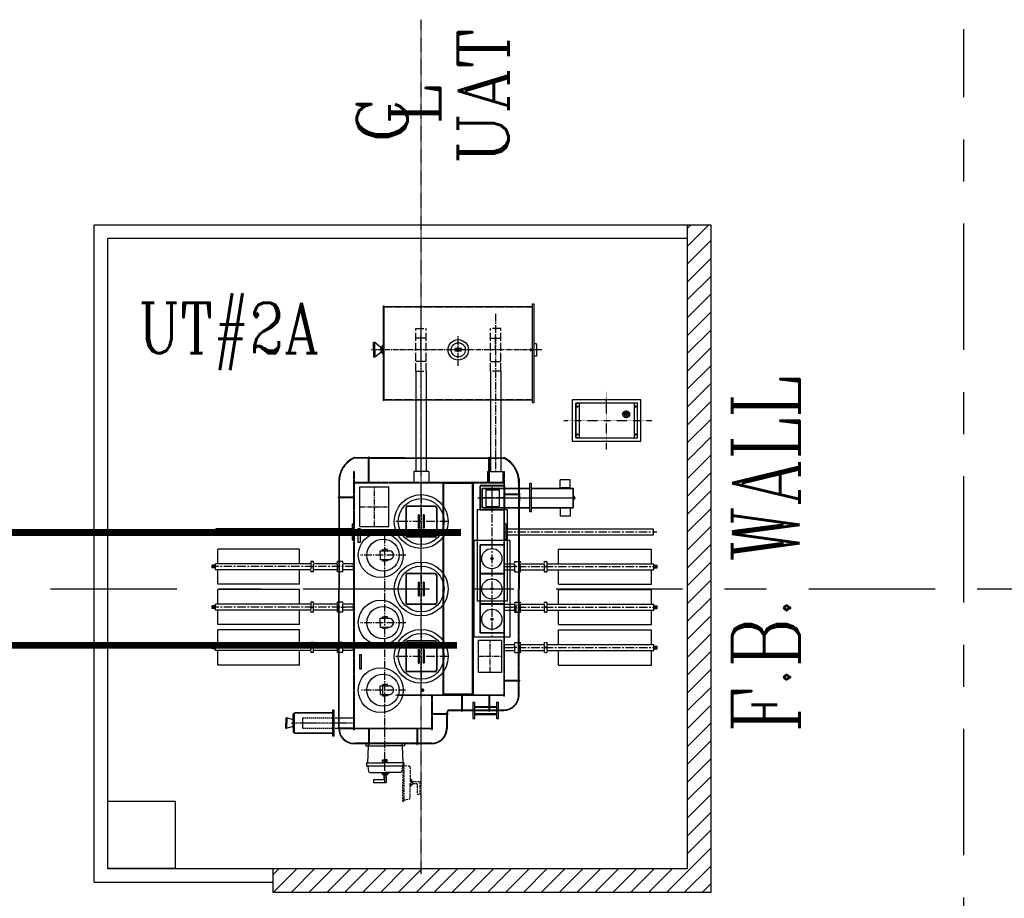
# Model space of a CAD drawing. Header units: inches. Extents: x -341304 to 31571016, y -692717 to 2132253.
# Tile 163 of 256: x 541203 to 555809, y -284074 to -271035. Entities that reach past the tile are written whole.
import ezdxf
from ezdxf.enums import TextEntityAlignment as Align

# ---------------------------------------------------------------- set-up
doc = ezdxf.new("R2010")
doc.units = ezdxf.units.IN
doc.header["$MEASUREMENT"] = 0
for name, pattern in [('0', [0]), ('ACAD_ISO02W100', [15, 12, -3]), ('CENTER', [2, 1.25, -0.25, 0.25, -0.25]), ('CENTER2', [1.125, 0.75, -0.125, 0.125, -0.125]), ('CENTERX2', [4, 2.5, -0.5, 0.5, -0.5]), ('CENTRE', [1.5, 0.75, -0.25, 0.25, -0.25]), ('DASHDOT', [1, 0.5, -0.25, 0, -0.25]), ('DASHED', [0.75, 0.5, -0.25]), ('DASHED2', [0.375, 0.25, -0.125]), ('PHANTOM2', [1.25, 0.625, -0.125, 0.125, -0.125, 0.125, -0.125])]:
    doc.linetypes.add(name, pattern=pattern)
for name, color, linetype in [('1', 7, 'Continuous'), ('NGR', 3, 'Continuous'), ('STN_TR', 1, 'Continuous')]:
    doc.layers.add(name, color=color, linetype=linetype)
doc.styles.add('ROMANC', font='ROMANC.SHX')

# ---------------------------------------------------------------- blocks, each defined once
blk = doc.blocks.new('NGR')
at = {"layer": 'NGR', "color": 230, "linetype": 'CENTER2', "ltscale": 0.2}
for p, q in [((0, 429), (0, -427)), ((636, 0), (-670, 0))]:
    blk.add_line(p, q, dxfattribs=at)
at = {"layer": 'NGR', "color": 230}
for p, q in [((-352, -92), (-228, -92)), ((-292, -146), (-292, -35))]:
    blk.add_line(p, q, dxfattribs=at)
for points in [[(-508, -308), (508, -308), (508, 308), (-508, 308)], [(-458, -258), (458, -258), (458, 258), (-458, 258)], [(-458, -258), (-408, -258), (-408, 258), (-458, 258)], [(458, -258), (408, -258), (408, 258), (458, 258)]]:
    blk.add_lwpolyline(points, close=True, dxfattribs=at)
for centre, radius in [((-433, 208), 11.8), ((433, 208), 11.8), ((-292, -92), 50.5), ((-292, -92), 30.5), ((-292, -92), 6.01), ((-433, -208), 11.8), ((433, -208), 11.8)]:
    blk.add_circle(centre, radius, dxfattribs=at)
blk = doc.blocks.new('A$C71295BC6')
at = {"color": 230}
for p, q in [((-560, 2799), (-560, 4200)), ((-560, 4200), (-551, 4200)), ((-551, 2799), (-551, 4200)), ((-551, 4192), (1651, 4192)), ((1651, 2767), (1651, 4232)), ((1651, 4232), (1672, 4232)), ((1672, 4232), (1672, 2767)), ((-707, 3548), (-707, 3658)), ((-686, 3658), (-707, 3658)), ((-687, 3548), (-687, 3658)), ((-601, 3585), (-686, 3658)), ((-707, 3548), (-707, 3438)), ((-687, 3548), (-687, 3438)), ((-601, 3511), (-686, 3438)), ((-581, 3585), (-601, 3585)), ((-581, 3511), (-601, 3511)), ((-600, 3548), (-600, 3585)), ((-600, 3548), (-600, 3511)), ((-581, 3548), (-581, 3606)), ((-560, 3606), (-581, 3606)), ((-581, 3548), (-581, 3490)), ((-560, 3606), (-560, 3490)), ((1628, 3530), (1628, 3568)), ((1711, 3640), (1672, 3640)), ((1711, 3640), (1711, 3456)), ((-686, 3438), (-707, 3438)), ((-560, 3490), (-581, 3490)), ((1711, 3456), (1672, 3456)), ((-80, 3233), (-80, 1743)), ((74, 3233), (74, 1743)), ((1026, 3233), (1026, 1743)), ((1180, 3233), (1180, 1743)), ((-560, 2799), (-551, 2799)), ((-551, 2807), (1651, 2807)), ((1651, 2767), (1672, 2767)), ((-249, 1948), (-821, 1948)), ((-783, 1583), (-783, 1958)), ((-773, 1583), (-773, 1958)), ((1003, 1583), (1003, 1958)), ((1013, 1583), (1013, 1958)), ((1094, 1948), (1215, 1948)), ((-1003, 1743), (-995, 1743)), ((114, 1743), (-109, 1743)), ((-109, 1743), (-109, 1583)), ((114, 1743), (114, 1583)), ((986, 1743), (1209, 1743)), ((986, 1743), (986, 1583)), ((1209, 1743), (1209, 1583)), ((1225, 1743), (1233, 1743)), ((1453, 1633), (1453, 1413)), ((2060, 1500), (2060, 1618)), ((2212, 1618), (2060, 1618)), ((2212, 1500), (2212, 1618)), ((-1223, 1583), (-1223, 1363)), ((325, -1563), (325, 1563)), ((775, 1563), (325, 1563)), ((337, -1575), (337, 1575)), ((763, 1575), (337, 1575)), ((763, -1575), (763, 1575)), ((775, -1563), (775, 1563)), ((904, 1208), (904, 1492)), ((910, 1202), (910, 1498)), ((961, 1471), (961, 1226)), ((961, 1471), (1156, 1471)), ((1156, 1471), (1156, 1226)), ((1612, 1143), (1612, 1565)), ((1635, 1565), (1612, 1565)), ((1635, 1143), (1635, 1565)), ((2212, 1500), (2060, 1500)), ((2253, 1202), (2253, 1498)), ((2260, 1208), (2260, 1492)), ((-1003, 1363), (-1233, 1363)), ((-1233, 1363), (-1233, 1353)), ((-1003, 1353), (-1233, 1353)), ((-1223, 1353), (-1223, 0)), ((1233, 1413), (1463, 1413)), ((1233, 1403), (1463, 1403)), ((1453, 1403), (1453, 1302)), ((1460, 1398), (1453, 1398)), ((1453, 1353), (1453, 0)), ((1460, 1381), (1460, 1398)), ((1460, 1381), (1460, 1302)), ((1463, 1413), (1463, 1403)), ((2273, 1370), (2259, 1370)), ((2259, 1333), (2273, 1333)), ((2273, 1333), (2273, 1370)), ((-230, 1205), (-230, 795)), ((-225, 1205), (-225, 795)), ((200, 1230), (-205, 1230)), ((205, 1225), (-205, 1225)), ((225, 1205), (225, 795)), ((230, 1205), (230, 795)), ((961, 1226), (1156, 1226)), ((1460, 1302), (1453, 1302)), ((2212, 1200), (2060, 1200)), ((2060, 1200), (2060, 1082)), ((2212, 1200), (2212, 1082)), ((-46, 1100), (-46, 900)), ((-46, 1100), (-28, 1100)), ((-28, 1100), (-28, 900)), ((28, 1100), (28, 900)), ((46, 1100), (28, 1100)), ((46, 1100), (46, 900)), ((1635, 1143), (1612, 1143)), ((2212, 1082), (2060, 1082)), ((-1632, 890), (-3048, 890)), ((-1632, 890), (-3048, 890)), ((-3048, 801), (-3048, 890)), ((-3048, 801), (-3048, 890)), ((-1632, 890), (-3048, 890)), ((-1632, 890), (-3048, 890)), ((-3048, 801), (-3048, 890)), ((-3048, 801), (-3048, 890)), ((-1024, 890), (-1632, 890)), ((-1024, 965), (-1003, 965)), ((-46, 900), (-28, 900)), ((46, 900), (28, 900)), ((1254, 965), (1233, 965)), ((1254, 890), (1826, 890)), ((1254, 890), (1826, 890)), ((1254, 890), (1826, 890)), ((1254, 890), (1862, 890)), ((1862, 890), (3448, 890)), ((1862, 890), (3448, 890)), ((1862, 890), (3448, 890)), ((1862, 890), (3448, 890)), ((3448, 801), (3448, 890)), ((3448, 801), (3448, 890)), ((3448, 801), (3448, 890)), ((3448, 801), (3448, 890)), ((-1632, 801), (-3048, 801)), ((-1632, 801), (-3048, 801)), ((-1632, 801), (-3048, 801)), ((-1632, 801), (-3048, 801)), ((-1024, 801), (-1632, 801)), ((205, 775), (-205, 775)), ((205, 770), (-205, 770)), ((1254, 801), (1826, 801)), ((1254, 801), (1826, 801)), ((1254, 801), (1826, 801)), ((1254, 801), (1862, 801)), ((1862, 801), (3448, 801)), ((1862, 801), (3448, 801)), ((1862, 801), (3448, 801)), ((1862, 801), (3448, 801)), ((-3019, 375), (-3019, 591)), ((-3019, 375), (-3019, 591)), ((-1807, 591), (-3019, 591)), ((-3019, 375), (-3019, 591)), ((-1807, 375), (-1807, 591)), ((-1024, 727), (-1003, 727)), ((-576, 566), (-576, 586)), ((-576, 586), (-538, 586)), ((-500, 586), (-538, 586)), ((-500, 566), (-500, 586)), ((1254, 727), (1233, 727)), ((2037, 375), (2037, 591)), ((2037, 591), (3419, 591)), ((3419, 375), (3419, 591)), ((3419, 375), (3419, 591)), ((3419, 375), (3419, 591)), ((-608, 567), (-476, 567)), ((-608, 502), (-608, 567)), ((-608, 502), (-608, 437)), ((-3052, 351), (-3100, 351)), ((-3100, 311), (-3100, 351)), ((-3100, 311), (-3100, 351)), ((-3052, 351), (-3100, 351)), ((-3052, 351), (-3100, 351)), ((-3100, 311), (-3100, 351)), ((-3100, 311), (-3100, 351)), ((-3052, 351), (-3100, 351)), ((-3052, 311), (-3100, 311)), ((-3052, 311), (-3100, 311)), ((-3052, 311), (-3100, 311)), ((-3052, 311), (-3100, 311)), ((-1636, 375), (-3052, 375)), ((-1636, 375), (-3052, 375)), ((-3052, 286), (-3052, 375)), ((-3052, 286), (-3052, 375)), ((-1636, 375), (-3052, 375)), ((-1636, 375), (-3052, 375)), ((-3052, 286), (-3052, 375)), ((-3052, 286), (-3052, 375)), ((-1622, 406), (-1616, 406)), ((-1243, 375), (-1600, 375)), ((-1243, 375), (-1600, 375)), ((-1243, 375), (-1600, 375)), ((-1243, 375), (-1600, 375)), ((-1003, 375), (-1161, 375)), ((-1003, 375), (-1161, 375)), ((-1003, 375), (-1161, 375)), ((-1003, 375), (-1161, 375)), ((-1003, 286), (-1003, 375)), ((-608, 437), (-476, 437)), ((-576, 437), (-576, 418)), ((-576, 418), (-538, 418)), ((-500, 418), (-538, 418)), ((-500, 437), (-500, 418)), ((1233, 375), (1391, 375)), ((1233, 375), (1391, 375)), ((1233, 375), (1391, 375)), ((1233, 375), (1391, 375)), ((1233, 286), (1233, 375)), ((1473, 375), (1830, 375)), ((1473, 375), (1830, 375)), ((1473, 375), (1830, 375)), ((1473, 375), (1830, 375)), ((1852, 406), (1846, 406)), ((1866, 375), (3452, 375)), ((1866, 375), (3452, 375)), ((1866, 375), (3452, 375)), ((1866, 375), (3452, 375)), ((3452, 286), (3452, 375)), ((3452, 286), (3452, 375)), ((3452, 286), (3452, 375)), ((3452, 286), (3452, 375)), ((3452, 351), (3500, 351)), ((3452, 351), (3500, 351)), ((3452, 351), (3500, 351)), ((3452, 351), (3500, 351)), ((3452, 311), (3500, 311)), ((3452, 311), (3500, 311)), ((3452, 311), (3500, 311)), ((3452, 311), (3500, 311)), ((3500, 311), (3500, 351)), ((3500, 311), (3500, 351)), ((3500, 311), (3500, 351)), ((3500, 311), (3500, 351)), ((-1636, 286), (-3052, 286)), ((-1636, 286), (-3052, 286)), ((-1636, 286), (-3052, 286)), ((-1636, 286), (-3052, 286)), ((-3019, 71), (-3019, 286)), ((-3019, 71), (-3019, 286)), ((-3019, 71), (-3019, 286)), ((-1807, 71), (-1807, 286)), ((-1622, 256), (-1616, 256)), ((-1243, 286), (-1600, 286)), ((-1243, 286), (-1600, 286)), ((-1243, 286), (-1600, 286)), ((-1243, 286), (-1600, 286)), ((-1003, 286), (-1161, 286)), ((-1003, 286), (-1161, 286)), ((-1003, 286), (-1161, 286)), ((-1003, 286), (-1161, 286)), ((-230, 205), (-230, -205)), ((-225, 205), (-225, -205)), ((200, 230), (-205, 230)), ((205, 225), (-205, 225)), ((225, 205), (225, -205)), ((230, 205), (230, -205)), ((1225, 229), (875, 229)), ((1225, 221), (875, 221)), ((1233, 286), (1391, 286)), ((1233, 286), (1391, 286)), ((1233, 286), (1391, 286)), ((1233, 286), (1391, 286)), ((1473, 286), (1830, 286)), ((1473, 286), (1830, 286)), ((1473, 286), (1830, 286)), ((1473, 286), (1830, 286)), ((1852, 256), (1846, 256)), ((1866, 286), (3452, 286)), ((1866, 286), (3452, 286)), ((1866, 286), (3452, 286)), ((1866, 286), (3452, 286)), ((2037, 71), (2037, 286)), ((3419, 71), (3419, 286)), ((3419, 71), (3419, 286)), ((3419, 71), (3419, 286)), ((-1807, 71), (-3019, 71)), ((-1807, 71), (-3019, 71)), ((-1807, 71), (-3019, 71)), ((-46, 100), (-46, -100)), ((-46, 100), (-28, 100)), ((-28, 100), (-28, -100)), ((28, 100), (28, -100)), ((46, 100), (28, 100)), ((46, 100), (46, -100)), ((2037, 71), (3419, 71)), ((2037, 71), (3419, 71)), ((2037, 71), (3419, 71)), ((-3019, -225), (-3019, -9)), ((-3019, -225), (-3019, -9)), ((-1807, -9), (-3019, -9)), ((-3019, -225), (-3019, -9)), ((-1807, -225), (-1807, -9)), ((-1223, -2067), (-1223, 0)), ((-46, -100), (-28, -100)), ((46, -100), (28, -100)), ((1453, -1353), (1453, 0)), ((2037, -225), (2037, -9)), ((2037, -9), (3419, -9)), ((3419, -225), (3419, -9)), ((3419, -225), (3419, -9)), ((3419, -225), (3419, -9)), ((-3052, -249), (-3100, -249)), ((-3100, -289), (-3100, -249)), ((-3100, -289), (-3100, -249)), ((-3052, -249), (-3100, -249)), ((-3052, -249), (-3100, -249)), ((-3100, -289), (-3100, -249)), ((-3100, -289), (-3100, -249)), ((-3052, -249), (-3100, -249)), ((-3052, -289), (-3100, -289)), ((-3052, -289), (-3100, -289)), ((-3052, -289), (-3100, -289)), ((-3052, -289), (-3100, -289)), ((-1636, -225), (-3052, -225)), ((-1636, -225), (-3052, -225)), ((-3052, -314), (-3052, -225)), ((-3052, -314), (-3052, -225)), ((-1636, -225), (-3052, -225)), ((-1636, -225), (-3052, -225)), ((-3052, -314), (-3052, -225)), ((-3052, -314), (-3052, -225)), ((-1622, -194), (-1616, -194)), ((-1243, -225), (-1600, -225)), ((-1243, -225), (-1600, -225)), ((-1243, -225), (-1600, -225)), ((-1243, -225), (-1600, -225)), ((-1003, -225), (-1161, -225)), ((-1003, -225), (-1161, -225)), ((-1003, -225), (-1161, -225)), ((-1003, -225), (-1161, -225)), ((-1003, -314), (-1003, -225)), ((205, -225), (-205, -225)), ((205, -230), (-205, -230)), ((1225, -221), (875, -221)), ((1225, -229), (875, -229)), ((1233, -225), (1391, -225)), ((1233, -225), (1391, -225)), ((1233, -225), (1391, -225)), ((1233, -225), (1391, -225)), ((1233, -314), (1233, -225)), ((1473, -225), (1830, -225)), ((1473, -225), (1830, -225)), ((1473, -225), (1830, -225)), ((1473, -225), (1830, -225)), ((1852, -194), (1846, -194)), ((1866, -225), (3452, -225)), ((1866, -225), (3452, -225)), ((1866, -225), (3452, -225)), ((1866, -225), (3452, -225)), ((3452, -314), (3452, -225)), ((3452, -314), (3452, -225)), ((3452, -314), (3452, -225)), ((3452, -314), (3452, -225)), ((3452, -249), (3500, -249)), ((3452, -249), (3500, -249)), ((3452, -249), (3500, -249)), ((3452, -249), (3500, -249)), ((3452, -289), (3500, -289)), ((3452, -289), (3500, -289)), ((3452, -289), (3500, -289)), ((3452, -289), (3500, -289)), ((3500, -289), (3500, -249)), ((3500, -289), (3500, -249)), ((3500, -289), (3500, -249)), ((3500, -289), (3500, -249)), ((-1636, -314), (-3052, -314)), ((-1636, -314), (-3052, -314)), ((-1636, -314), (-3052, -314)), ((-1636, -314), (-3052, -314)), ((-3019, -529), (-3019, -314)), ((-3019, -529), (-3019, -314)), ((-3019, -529), (-3019, -314)), ((-1807, -529), (-1807, -314)), ((-1622, -344), (-1616, -344)), ((-1243, -314), (-1600, -314)), ((-1243, -314), (-1600, -314)), ((-1243, -314), (-1600, -314)), ((-1243, -314), (-1600, -314)), ((-1003, -314), (-1161, -314)), ((-1003, -314), (-1161, -314)), ((-1003, -314), (-1161, -314)), ((-1003, -314), (-1161, -314)), ((-608, -435), (-476, -435)), ((-608, -500), (-608, -435)), ((-576, -416), (-538, -416)), ((-576, -436), (-576, -416)), ((-500, -416), (-538, -416)), ((-500, -436), (-500, -416)), ((1233, -314), (1391, -314)), ((1233, -314), (1391, -314)), ((1233, -314), (1391, -314)), ((1233, -314), (1391, -314)), ((1473, -314), (1830, -314)), ((1473, -314), (1830, -314)), ((1473, -314), (1830, -314)), ((1473, -314), (1830, -314)), ((1852, -344), (1846, -344)), ((1866, -314), (3452, -314)), ((1866, -314), (3452, -314)), ((1866, -314), (3452, -314)), ((1866, -314), (3452, -314)), ((2037, -529), (2037, -314)), ((3419, -529), (3419, -314)), ((3419, -529), (3419, -314)), ((3419, -529), (3419, -314)), ((-1807, -529), (-3019, -529)), ((-1807, -529), (-3019, -529)), ((-1807, -529), (-3019, -529)), ((-608, -500), (-608, -565)), ((-608, -565), (-476, -565)), ((-576, -565), (-576, -584)), ((-576, -584), (-538, -584)), ((-500, -584), (-538, -584)), ((-500, -565), (-500, -584)), ((2037, -529), (3419, -529)), ((2037, -529), (3419, -529)), ((2037, -529), (3419, -529)), ((-3019, -825), (-3019, -609)), ((-3019, -825), (-3019, -609)), ((-1807, -609), (-3019, -609)), ((-3019, -825), (-3019, -609)), ((-1807, -825), (-1807, -609)), ((2037, -825), (2037, -609)), ((2037, -609), (3419, -609)), ((3419, -825), (3419, -609)), ((3419, -825), (3419, -609)), ((3419, -825), (3419, -609)), ((-3052, -849), (-3100, -849)), ((-3100, -889), (-3100, -849)), ((-3100, -889), (-3100, -849)), ((-3052, -849), (-3100, -849)), ((-3052, -849), (-3100, -849)), ((-3100, -889), (-3100, -849)), ((-3100, -889), (-3100, -849)), ((-3052, -849), (-3100, -849)), ((-1636, -825), (-3052, -825)), ((-1636, -825), (-3052, -825)), ((-3052, -914), (-3052, -825)), ((-3052, -914), (-3052, -825)), ((-1636, -825), (-3052, -825)), ((-1636, -825), (-3052, -825)), ((-3052, -914), (-3052, -825)), ((-3052, -914), (-3052, -825)), ((-1622, -794), (-1616, -794)), ((-1243, -825), (-1600, -825)), ((-1243, -825), (-1600, -825)), ((-1243, -825), (-1600, -825)), ((-1243, -825), (-1600, -825)), ((-1003, -825), (-1161, -825)), ((-1003, -825), (-1161, -825)), ((-1003, -825), (-1161, -825)), ((-1003, -825), (-1161, -825)), ((-1003, -914), (-1003, -825)), ((-230, -795), (-230, -1205)), ((-225, -795), (-225, -1205)), ((200, -770), (-205, -770)), ((205, -775), (-205, -775)), ((225, -795), (225, -1205)), ((230, -795), (230, -1205)), ((1233, -825), (1391, -825)), ((1233, -825), (1391, -825)), ((1233, -825), (1391, -825)), ((1233, -825), (1391, -825)), ((1233, -914), (1233, -825)), ((1473, -825), (1830, -825)), ((1473, -825), (1830, -825)), ((1473, -825), (1830, -825)), ((1473, -825), (1830, -825)), ((1866, -825), (3452, -825)), ((1866, -825), (3452, -825)), ((1866, -825), (3452, -825)), ((1866, -825), (3452, -825)), ((3452, -914), (3452, -825)), ((3452, -914), (3452, -825)), ((3452, -914), (3452, -825)), ((3452, -914), (3452, -825)), ((3452, -849), (3500, -849)), ((3452, -849), (3500, -849)), ((3452, -849), (3500, -849)), ((3452, -849), (3500, -849)), ((3500, -889), (3500, -849)), ((3500, -889), (3500, -849)), ((3500, -889), (3500, -849)), ((3500, -889), (3500, -849)), ((-3052, -889), (-3100, -889)), ((-3052, -889), (-3100, -889)), ((-3052, -889), (-3100, -889)), ((-3052, -889), (-3100, -889)), ((-1636, -914), (-3052, -914)), ((-1636, -914), (-3052, -914)), ((-1636, -914), (-3052, -914)), ((-1636, -914), (-3052, -914)), ((-3019, -1129), (-3019, -914)), ((-3019, -1129), (-3019, -914)), ((-3019, -1129), (-3019, -914)), ((-1807, -1129), (-1807, -914)), ((-1622, -944), (-1616, -944)), ((-1243, -914), (-1600, -914)), ((-1243, -914), (-1600, -914)), ((-1243, -914), (-1600, -914)), ((-1243, -914), (-1600, -914)), ((-1003, -914), (-1161, -914)), ((-1003, -914), (-1161, -914)), ((-1003, -914), (-1161, -914)), ((-1003, -914), (-1161, -914)), ((-46, -900), (-46, -1100)), ((-46, -900), (-28, -900)), ((-28, -900), (-28, -1100)), ((28, -900), (28, -1100)), ((46, -900), (28, -900)), ((46, -900), (46, -1100)), ((1233, -914), (1391, -914)), ((1233, -914), (1391, -914)), ((1233, -914), (1391, -914)), ((1233, -914), (1391, -914)), ((1473, -914), (1830, -914)), ((1473, -914), (1830, -914)), ((1473, -914), (1830, -914)), ((1473, -914), (1830, -914)), ((1866, -914), (3452, -914)), ((1866, -914), (3452, -914)), ((1866, -914), (3452, -914)), ((1866, -914), (3452, -914)), ((2037, -1129), (2037, -914)), ((3419, -1129), (3419, -914)), ((3419, -1129), (3419, -914)), ((3419, -1129), (3419, -914)), ((3452, -889), (3500, -889)), ((3452, -889), (3500, -889)), ((3452, -889), (3500, -889)), ((3452, -889), (3500, -889)), ((-1807, -1129), (-3019, -1129)), ((-1807, -1129), (-3019, -1129)), ((-1807, -1129), (-3019, -1129)), ((-46, -1100), (-28, -1100)), ((46, -1100), (28, -1100)), ((2037, -1129), (3419, -1129)), ((2037, -1129), (3419, -1129)), ((2037, -1129), (3419, -1129)), ((205, -1225), (-205, -1225)), ((205, -1230), (-205, -1230)), ((64, -1225), (76, -1225)), ((-608, -1502), (-608, -1437)), ((-608, -1437), (-476, -1437)), ((-576, -1418), (-538, -1418)), ((-576, -1438), (-576, -1418)), ((-500, -1418), (-538, -1418)), ((-500, -1438), (-500, -1418)), ((1233, -1353), (1463, -1353)), ((1233, -1363), (1463, -1363)), ((1453, -1583), (1453, -1363)), ((1463, -1363), (1463, -1353)), ((-608, -1502), (-608, -1567)), ((-608, -1567), (-476, -1567)), ((-576, -1567), (-576, -1586)), ((-576, -1586), (-538, -1586)), ((-500, -1586), (-538, -1586)), ((-500, -1567), (-500, -1586)), ((17, -1475), (17, -1527)), ((775, -1563), (325, -1563)), ((763, -1575), (337, -1575)), ((600, -1583), (600, -1813)), ((610, -1583), (610, -1813)), ((1003, -1583), (1003, -1813)), ((1013, -1583), (1013, -1813)), ((1233, -1598), (1225, -1598)), ((-1901, -1990), (-1901, -1852)), ((-1881, -1838), (-1310, -1838)), ((-1881, -1838), (-1310, -1838)), ((-1881, -2142), (-1881, -1838)), ((-1881, -2142), (-1881, -1838)), ((-1310, -1840), (-1881, -1840)), ((-1310, -2183), (-1310, -1797)), ((-1310, -2183), (-1310, -1797)), ((-1289, -1797), (-1310, -1797)), ((-1289, -2183), (-1289, -1797)), ((-1289, -2183), (-1289, -1797)), ((163, -1848), (393, -1848)), ((163, -1858), (383, -1858)), ((383, -1848), (383, -1846)), ((383, -1858), (393, -1858)), ((-2006, -1915), (-2006, -1990)), ((-2006, -2065), (-2006, -1990)), ((-1901, -1940), (-1995, -1915)), ((-1995, -1915), (-1995, -1990)), ((-1995, -2065), (-1995, -1990)), ((-1901, -2040), (-1995, -2065)), ((-1901, -1915), (-1901, -1990)), ((-1901, -1990), (-1901, -2128)), ((-1901, -2065), (-1901, -1990)), ((-1755, -2065), (-1755, -1915)), ((-1263, -1915), (-1003, -1915)), ((775, -1923), (796, -1923)), ((-1310, -2140), (-1881, -2140)), ((-1881, -2142), (-1310, -2142)), ((-1289, -2183), (-1310, -2183)), ((-1289, -2183), (-1310, -2183)), ((-1269, -2065), (-1003, -2065)), ((-1003, -2067), (-1233, -2067)), ((-1233, -2077), (-1233, -2067)), ((-1003, -2077), (-1233, -2077)), ((-1223, -2078), (-1223, -2077)), ((-995, -2093), (-1003, -2093)), ((-783, -2078), (-783, -2308)), ((-773, -2078), (-773, -2308)), ((-67, -2078), (-67, -2308)), ((-57, -2078), (-57, -2308)), ((163, -2093), (155, -2093)), ((-249, -2298), (-821, -2298)), ((-821, -2298), (-821, -2326)), ((-821, -2326), (-535, -2326)), ((-785, -2326), (-796, -2582)), ((-785, -2298), (-785, -2326)), ((-249, -2326), (-535, -2326)), ((-285, -2298), (-285, -2326)), ((-284, -2326), (-274, -2582)), ((-249, -2298), (-249, -2326)), ((-67, -2308), (-57, -2308)), ((163, -2298), (-57, -2298)), ((-811, -2582), (-535, -2582)), ((-811, -2582), (-811, -2613)), ((-811, -2616), (-811, -2631)), ((-572, -2537), (-538, -2537)), ((-572, -2582), (-572, -2537)), ((-504, -2537), (-538, -2537)), ((-258, -2582), (-535, -2582)), ((-504, -2582), (-504, -2537)), ((-275, -2631), (-811, -2631)), ((-793, -2631), (-780, -2707)), ((-758, -2726), (-535, -2726)), ((-583, -2726), (-583, -2742)), ((-583, -2742), (-536, -2742)), ((-564, -2742), (-564, -2758)), ((-564, -2758), (-536, -2758)), ((-551, -2831), (-551, -2758)), ((-536, -2758), (-506, -2758)), ((-312, -2726), (-535, -2726)), ((-486, -2742), (-534, -2742)), ((-519, -2758), (-519, -2874)), ((-506, -2742), (-506, -2758)), ((-486, -2726), (-486, -2742)), ((-551, -2831), (-709, -2831)), ((-709, -2831), (-709, -2874)), ((-709, -2874), (-519, -2874))]:
    blk.add_line(p, q, dxfattribs=at)
at = {"color": 230, "linetype": 'ACAD_ISO02W100', "ltscale": 10}
for p, q in [((-551, 4188), (1651, 4188)), ((-80, 3233), (-80, 3863)), ((-80, 3863), (74, 3863)), ((74, 3233), (74, 3863)), ((1026, 3233), (1026, 3863)), ((1180, 3863), (1026, 3863)), ((1180, 3233), (1180, 3863)), ((-80, 3233), (74, 3233)), ((1180, 3233), (1026, 3233)), ((-551, 2811), (1651, 2811))]:
    blk.add_line(p, q, dxfattribs=at)
at = {"color": 230, "linetype": 'CENTER2', "ltscale": 150}
for p, q in [((-3, 4083), (-3, 1740)), ((1103, 4083), (1103, 1740)), ((-538, -2868), (-537, 878)), ((-227, 500), (-904, 500)), ((-1636, 406), (-1636, 256)), ((-1622, 406), (-1636, 406)), ((-1600, 406), (-1616, 406)), ((-1600, 256), (-1600, 406)), ((-1243, 256), (-1243, 406)), ((-1161, 256), (-1161, 406)), ((1391, 256), (1391, 406)), ((1473, 256), (1473, 406)), ((1830, 256), (1830, 406)), ((1830, 406), (1846, 406)), ((1852, 406), (1866, 406)), ((1866, 406), (1866, 256)), ((-1622, 256), (-1636, 256)), ((-1600, 256), (-1616, 256)), ((1830, 256), (1846, 256)), ((1852, 256), (1866, 256)), ((-1636, -194), (-1636, -344)), ((-1622, -194), (-1636, -194)), ((-1600, -194), (-1616, -194)), ((-1600, -344), (-1600, -194)), ((-1243, -344), (-1243, -194)), ((-1161, -344), (-1161, -194)), ((1391, -344), (1391, -194)), ((1407, -344), (1407, -194)), ((1473, -344), (1473, -194)), ((1830, -344), (1830, -194)), ((1830, -194), (1846, -194)), ((1852, -194), (1866, -194)), ((1866, -194), (1866, -344)), ((-1622, -344), (-1636, -344)), ((-1600, -344), (-1616, -344)), ((1830, -344), (1846, -344)), ((1852, -344), (1866, -344)), ((-227, -502), (-903, -502)), ((-1636, -794), (-1636, -944)), ((-1622, -794), (-1636, -794)), ((-1600, -794), (-1616, -794)), ((-1600, -944), (-1600, -794)), ((-1243, -944), (-1243, -794)), ((-1161, -944), (-1161, -794)), ((1391, -944), (1391, -794)), ((1473, -944), (1473, -794)), ((1830, -944), (1830, -794)), ((1830, -794), (1846, -794)), ((1852, -794), (1866, -794)), ((1866, -794), (1866, -944)), ((-1622, -944), (-1636, -944)), ((-1600, -944), (-1616, -944)), ((1830, -944), (1846, -944)), ((1852, -944), (1866, -944)), ((-231, -1502), (-896, -1502))]:
    blk.add_line(p, q, dxfattribs=at)
at = {"color": 230, "linetype": 'PHANTOM2', "ltscale": 300}
for p, q in [((74, 3721), (-80, 3721)), ((1026, 3721), (1180, 3721)), ((74, 3375), (-80, 3375)), ((1026, 3375), (1180, 3375))]:
    blk.add_line(p, q, dxfattribs=at)
at = {"color": 230, "linetype": 'CENTER2', "ltscale": 100}
for p, q in [((-3, 3548), (-3, 3759)), ((550, 3312), (550, 3759)), ((1103, 3548), (1103, 3759)), ((1790, 3548), (-735, 3548)), ((-695, 926), (-695, 1516)), ((-910, 1221), (-480, 1221)), ((1024, -1234), (1024, -762)), ((852, -998), (1196, -998))]:
    blk.add_line(p, q, dxfattribs=at)
at = {"color": 230, "ltscale": 10}
for p, q in [((-783, 1948), (-995, 1948)), ((-773, 1958), (-783, 1958)), ((-773, 1958), (-783, 1958)), ((-773, 1948), (1003, 1948)), ((1003, 1958), (1013, 1958)), ((1003, 1958), (1013, 1958)), ((1013, 1948), (1225, 1948)), ((42, -1501), (-9, -1501)), ((17, -1501), (42, -1501)), ((383, -1858), (383, -2070)), ((393, -1848), (393, -1858)), ((393, -1848), (393, -1858)), ((425, -1803), (600, -1803)), ((600, -1813), (610, -1813)), ((600, -1813), (610, -1813)), ((610, -1803), (1003, -1803)), ((1003, -1813), (1013, -1813)), ((1003, -1813), (1013, -1813)), ((1013, -1803), (1225, -1803)), ((-783, -2298), (-995, -2298)), ((-773, -2308), (-783, -2308)), ((-773, -2308), (-783, -2308)), ((-773, -2308), (-783, -2308)), ((-773, -2308), (-783, -2308)), ((-67, -2298), (-773, -2298))]:
    blk.add_line(p, q, dxfattribs=at)
at = {"color": 230, "linetype": 'DASHED2', "ltscale": 10}
for p, q in [((-783, 1940), (-995, 1940)), ((-773, 1940), (1003, 1940)), ((1013, 1940), (1225, 1940)), ((-1003, 1743), (-1003, -2093)), ((-995, 1743), (-995, -2093)), ((1225, 1743), (1225, -1598)), ((1233, 1743), (1233, -1598)), ((1445, 1625), (1445, 1413)), ((-1215, 1575), (-1215, 1363)), ((-995, 1583), (1225, 1583)), ((-995, 1575), (1225, 1575)), ((-1215, 1353), (-1215, 0)), ((1445, 1403), (1445, 0)), ((-1024, 965), (-1024, 727)), ((1254, 965), (1254, 727)), ((-1215, -2067), (-1215, 0)), ((1445, -1353), (1445, 0)), ((1445, -1575), (1445, -1363)), ((1225, -1575), (-375, -1575)), ((1225, -1583), (-375, -1583)), ((155, -1583), (155, -2093)), ((163, -1583), (163, -2093)), ((375, -1858), (375, -2070)), ((425, -1795), (600, -1795)), ((610, -1795), (1003, -1795)), ((1013, -1795), (1225, -1795)), ((-1215, -2070), (-1215, -2077)), ((155, -2070), (-995, -2070)), ((155, -2078), (-995, -2078)), ((-783, -2290), (-995, -2290)), ((-67, -2290), (-773, -2290)), ((155, -2290), (-57, -2290))]:
    blk.add_line(p, q, dxfattribs=at)
at = {"color": 230, "ltscale": 100}
for p, q in [((-910, 926), (-910, 1516)), ((-910, 1516), (-480, 1516)), ((-480, 926), (-480, 1516)), ((-910, 926), (-480, 926)), ((852, -1234), (852, -762)), ((852, -762), (1196, -762)), ((1196, -1234), (1196, -762)), ((852, -1234), (1196, -1234))]:
    blk.add_line(p, q, dxfattribs=at)
at = {"color": 230, "linetype": 'ByBlock', "ltscale": 50}
for p, q in [((1235, 1527), (868, 1527)), ((868, 1527), (868, 1173)), ((1227, 1535), (873, 1535)), ((873, 1535), (873, 1168)), ((1227, 1535), (1227, 1168)), ((1235, 1527), (1235, 1173)), ((1235, 1173), (868, 1173)), ((1227, 1168), (873, 1168)), ((1230, 650), (870, 650)), ((870, 650), (870, -650)), ((1225, 655), (875, 655)), ((875, 655), (875, -655)), ((1225, 658), (1225, -658)), ((1230, 650), (1230, -650)), ((1230, -650), (870, -650)), ((1225, -655), (875, -655))]:
    blk.add_line(p, q, dxfattribs=at)
at = {"color": 230, "linetype": 'CENTER'}
for p, q in [((904, 1492), (1612, 1492)), ((910, 1498), (1612, 1498)), ((1635, 1498), (2253, 1498)), ((1635, 1492), (2260, 1492)), ((834, 1350), (2290, 1350)), ((904, 1208), (1612, 1208)), ((910, 1202), (1612, 1202)), ((1635, 1208), (2260, 1208)), ((1635, 1202), (2253, 1202))]:
    blk.add_line(p, q, dxfattribs=at)
at = {"color": 230, "linetype": 'CENTERX2', "ltscale": 50}
for p, q in [((1050, 1510), (1050, -717)), ((0, 1400), (0, 600)), ((1235, 1350), (868, 1350)), ((400, 1000), (-400, 1000)), ((-999, 846), (-3096, 846)), ((1229, 846), (3496, 846)), ((-1003, 331), (-3100, 331)), ((0, 400), (0, -400)), ((1233, 331), (3500, 331)), ((-1003, -269), (-3100, -269)), ((1233, -269), (3500, -269)), ((0, -600), (0, -1400)), ((-1003, -869), (-3100, -869)), ((1233, -869), (3500, -869)), ((400, -1000), (-400, -1000)), ((-575, -1435), (-575, -1554))]:
    blk.add_line(p, q, dxfattribs=at)
at = {"color": 230, "linetype": 'CENTER', "ltscale": 0.5}
blk.add_line((1050, 1470), (1050, 1208), dxfattribs=at)
at = {"color": 230, "linetype": 'DASHED', "ltscale": 50}
for p, q in [((1458, 1204), (1233, 1204)), ((-274, -2615), (-290, -2707)), ((-274, -2597), (-274, -2873)), ((-274, -2613), (-182, -2628)), ((-258, -2582), (-258, -2613)), ((-258, -2613), (-258, -3150)), ((-164, -2650), (-164, -2873)), ((-274, -3150), (-274, -2873)), ((-164, -3097), (-164, -2873)), ((-163, -2825), (-147, -2825)), ((-147, -2825), (-147, -2872)), ((-147, -2845), (-131, -2845)), ((-147, -2922), (-147, -2875)), ((-147, -2902), (-131, -2902)), ((-58, -2890), (-132, -2890)), ((-131, -2875), (-131, -2845)), ((-131, -2857), (-15, -2857)), ((-131, -2902), (-131, -2875)), ((-58, -2890), (-58, -3047)), ((-15, -3047), (-15, -2857)), ((-163, -2922), (-147, -2922)), ((-58, -3047), (-15, -3047)), ((-274, -3150), (-258, -3150)), ((-258, -3131), (-182, -3119))]:
    blk.add_line(p, q, dxfattribs=at)
at = {"color": 230, "ltscale": 50}
for p, q in [((1317, 717), (783, 717)), ((783, 717), (783, -717)), ((1317, 717), (1317, -717)), ((1317, -717), (783, -717))]:
    blk.add_line(p, q, dxfattribs=at)
at = {"color": 230, "linetype": 'CENTER2', "ltscale": 125}
for p, q in [((-1626, 331), (-1594, 331)), ((-1161, 406), (-1243, 406)), ((1417, 331), (1365, 331)), ((1417, 331), (1365, 331)), ((1391, 406), (1473, 406)), ((1856, 331), (1824, 331)), ((-1161, 256), (-1243, 256)), ((1391, 256), (1473, 256)), ((-1626, -269), (-1594, -269)), ((-1161, -194), (-1243, -194)), ((-1187, -269), (-1135, -269)), ((-1187, -269), (-1135, -269)), ((1417, -269), (1365, -269)), ((1417, -269), (1365, -269)), ((1391, -194), (1473, -194)), ((1856, -269), (1824, -269)), ((-1161, -344), (-1243, -344)), ((1391, -344), (1473, -344)), ((-1626, -869), (-1594, -869)), ((-1161, -794), (-1243, -794)), ((-1187, -869), (-1135, -869)), ((-1187, -869), (-1135, -869)), ((1417, -869), (1365, -869)), ((1417, -869), (1365, -869)), ((1391, -794), (1473, -794)), ((1856, -869), (1824, -869)), ((-1161, -944), (-1243, -944)), ((1391, -944), (1473, -944))]:
    blk.add_line(p, q, dxfattribs=at)
at = {"color": 230, "linetype": 'PHANTOM2', "ltscale": 125}
for p, q in [((-1882, -1852), (-1901, -1852)), ((-2006, -1915), (-1995, -1915)), ((-2006, -2065), (-1995, -2065)), ((-1882, -2128), (-1901, -2128))]:
    blk.add_line(p, q, dxfattribs=at)
at = {"color": 230, "linetype": 'CENTER', "ltscale": 10}
blk.add_line((-1003, -1990), (-1927, -1990), dxfattribs=at)
at = {"color": 230, "linetype": 'DASHED', "ltscale": 40}
for p, q in [((-1755, -1915), (-1268, -1915)), ((-1755, -2065), (-1268, -2065))]:
    blk.add_line(p, q, dxfattribs=at)
at = {"color": 230, "ltscale": 10}
for points in [[(-906, 896), (-906, 691), (-936, 691), (-937, 896)], [(-884, -1183), (-884, -979), (-915, -979), (-915, -1183)]]:
    blk.add_lwpolyline(points, close=True, dxfattribs=at)
at = {"color": 230}
for points in [[(796, -1923), (796, -1686), (766, -1686), (766, -1923)], [(1146, -1923), (1146, -1686), (1117, -1686), (1117, -1923)]]:
    blk.add_lwpolyline(points, close=True, dxfattribs=at)
for points in [[(1117, -1761), (796, -1761), (796, -1745), (1117, -1745)], [(1117, -1867), (796, -1867), (796, -1850), (1117, -1850)]]:
    blk.add_lwpolyline(points, dxfattribs=at)
at = {"color": 230, "linetype": 'ACAD_ISO02W100', "ltscale": 2}
blk.add_circle((550, 3548), 105, dxfattribs=at)
at = {"color": 230}
for centre, radius in [((1628, 3548), 12.3), ((0, 1000), 400), ((0, 1000), 340), ((1048, 450), 150), ((0, 0), 400), ((0, 0), 340), ((1048, 0), 150), ((1048, -450), 150), ((0, -1000), 400), ((0, -1000), 340), ((17, -1501), 19.1), ((17, -1501), 11.6), ((-538, -2560), 16.3), ((-538, -2560), 7.49)]:
    blk.add_circle(centre, radius, dxfattribs=at)
at = {"color": 230, "ltscale": 125}
for centre, radius in [((-600, 502), 333), ((-566, 502), 239), ((-600, -500), 333), ((-566, -500), 239), ((-600, -1502), 333), ((-566, -1502), 239)]:
    blk.add_circle(centre, radius, dxfattribs=at)
at = {"color": 230, "linetype": '0'}
for centre in [(1050, 450), (1050, 0), (1050, -450)]:
    blk.add_circle(centre, 15.2, dxfattribs=at)
at = {"color": 230}
for centre, radius, start, end in [((-832, 1592), 392, 114.6409, 182.5438), ((1062, 1592), 392, 357.4562, 65.3591), ((-205, 1205), 25, 90, 180), ((-205, 1205), 20, 90, 180), ((205, 1205), 25, 0, 90), ((205, 1205), 20, 0, 90), ((-205, 795), 25, 180, 270), ((-205, 795), 20, 180, 270), ((205, 795), 20, 270, 0), ((205, 795), 25, 270, 0), ((-475, 502), 64.8, 268.5953, 91.4047), ((-205, 205), 25, 90, 180), ((-205, 205), 20, 90, 180), ((205, 205), 25, 0, 90), ((205, 205), 20, 0, 90), ((-205, -205), 25, 180, 270), ((-205, -205), 20, 180, 270), ((205, -205), 20, 270, 0), ((205, -205), 25, 270, 0), ((-475, -500), 64.8, 268.5953, 91.4047), ((-205, -795), 25, 90, 180), ((-205, -795), 20, 90, 180), ((205, -795), 25, 0, 90), ((205, -795), 20, 0, 90), ((-205, -1205), 25, 180, 270), ((-205, -1205), 20, 180, 270), ((205, -1205), 20, 270, 0), ((205, -1205), 25, 270, 0), ((-475, -1502), 64.8, 268.5953, 91.4047), ((1225, -1575), 228, 270, 0), ((425, -1845), 50, 90, 183.4398), ((425, -1845), 42, 90, 181.7678), ((-995, -2070), 228, 180, 270), ((155, -2070), 228, 270, 0), ((-758, -2703), 22.5, 189.4727, 270), ((-312, -2703), 22.5, 270, 350.5273)]:
    blk.add_arc(centre, radius, start, end, dxfattribs=at)
at = {"color": 230, "linetype": 'DASHED2', "ltscale": 10}
for centre, radius, start, end in [((-830, 1592), 385, 115.3257, 182.5733), ((1060, 1592), 385, 357.4267, 64.6743), ((1225, -1575), 220, 270, 0), ((-995, -2070), 220, 180, 270), ((155, -2070), 220, 270, 0)]:
    blk.add_arc(centre, radius, start, end, dxfattribs=at)
at = {"color": 230, "linetype": 'DASHED', "ltscale": 50}
for centre, start, end in [((-186, -2650), 0, 80.5273), ((-186, -3097), 279.4727, 0)]:
    blk.add_arc(centre, 22.5, start, end, dxfattribs=at)
at = {"layer": '1', "color": 230, "linetype": 'Continuous'}
for p, q in [((597, 3569), (503, 3569)), ((503, 3548), (503, 3569)), ((597, 3548), (503, 3548)), ((509, 3527), (509, 3548)), ((591, 3527), (509, 3527)), ((550, 3548), (559, 3556)), ((559, 3540), (550, 3548)), ((591, 3527), (591, 3548)), ((597, 3548), (597, 3569))]:
    blk.add_line(p, q, dxfattribs=at)
for radius in [152, 12.3, 8.39]:
    blk.add_circle((550, 3548), radius, dxfattribs=at)
at = {"layer": 'Defpoints', "color": 230, "linetype": 'ByBlock'}
blk.add_point((2280, 1350), dxfattribs=at)
at = {"layer": 'STN_TR', "color": 230}
blk.add_lwpolyline([(828, 1175), (828, -175), (1278, -175), (1278, 1175)], close=True, dxfattribs=at)
at = {"layer": 'NGR', "color": 230, "rotation": 180}
blk.add_blockref('NGR', (2750, 2500), dxfattribs=at)
blk = doc.blocks.new('GT REV-02')
at = {"ltscale": 100}
h = blk.add_hatch(dxfattribs=at)
h.set_pattern_fill('ANSI31', color=230, scale=1500)
h.set_pattern_definition([(45, (380645.68, -177041.26), (-132.582521, 132.582521), [])])
h.paths.add_polyline_path([(-881691, 39591), (-882041, 39591), (-882041, 34191), (-881691, 34191)])
h.paths.add_polyline_path([(-881691, 34191), (-882041, 34191), (-882041, 30041), (-885991, 30041), (-885991, 29691), (-881691, 29691)])
h.paths.add_polyline_path([(-888191, 30041), (-888191, 29691), (-885991, 29691), (-885991, 30041)])
at = {"color": 230, "linetype": 'CENTER2', "ltscale": 0.5}
blk.add_line((-885991, 29957, 96251), (-885991, 42639, 96251), dxfattribs=at)
at = {"color": 230, "linetype": 'CENTRE', "ltscale": 2500}
for p, q in [((-877941, 18988, -96251), (-877941, 42499, -96251)), ((-898991, 34191), (-857541, 34191))]:
    blk.add_line(p, q, dxfattribs=at)
at = {"color": 230, "ltscale": 100}
for p, q in [((-890841, 29841, 96251), (-890841, 39591, 96251)), ((-881691, 39591, 96251), (-890841, 39591, 96251)), ((-882041, 30041, 96251), (-882041, 39591, 96251)), ((-881691, 29691, 96251), (-881691, 39591, 96251)), ((-890641, 30041, 96251), (-890641, 39391, 96251)), ((-882041, 39391, 96251), (-890641, 39391, 96251)), ((-890641, 30041, 96251), (-882041, 30041, 96251)), ((-888191, 30041, 96251), (-888191, 29691, 96251)), ((-890841, 29841, 96251), (-888191, 29841, 96251)), ((-888191, 29691, 96251), (-881691, 29691, 96251))]:
    blk.add_line(p, q, dxfattribs=at)
at = {"color": 230, "linetype": 'DASHDOT', "ltscale": 2500, "const_width": 100}
for points in [[(-898991, 35029), (-885399, 35029)], [(-898991, 33353), (-885458, 33353)]]:
    blk.add_lwpolyline(points, dxfattribs=at)
at = {"color": 230, "ltscale": 100, "elevation": 96251}
blk.add_lwpolyline([(-890641, 31041), (-889641, 31041), (-889641, 30041), (-890641, 30041)], close=True, dxfattribs=at)
at = {"color": 230}
blk.add_blockref('A$C71295BC6', (-885991, 34191, 96251), dxfattribs=at)
at = {"color": 230, "linetype": 'Continuous', "style": 'ROMANC'}
for s, p in [('UAT', (-885072, 41503, 96251)), ('L', (-886084, 41368, 96251)), ('C', (-886571, 41142, 96251))]:
    blk.add_text(s, height=750, rotation=90, dxfattribs=at).set_placement(p, align=Align.MIDDLE)
at = {"color": 230, "style": 'ROMANC', "width": 0.8}
blk.add_text('UT#2A', height=750, dxfattribs=at).set_placement((-888848, 38010), align=Align.MIDDLE)
blk.add_text('F.B. WALL', height=1000, rotation=90, dxfattribs=at).set_placement((-880879, 34699, 96251), align=Align.MIDDLE)

msp = doc.modelspace()

# ---------------------------------------------------------------- block references
at = {"color": 230}
msp.add_blockref('GT REV-02', (1433150.1, -313674.2, 96251.3), dxfattribs=at)

doc.saveas('drawing.dxf')
